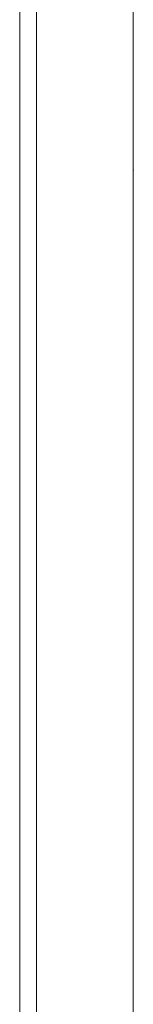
# Model space of a CAD drawing. Header units: millimetres. Extents: x -367720 to -162733, y 309172 to 337444.
# Tile 235 of 256: x -352331 to -352321, y 323652 to 323733. Entities that reach past the tile are written whole.
import ezdxf

# ---------------------------------------------------------------- set-up
doc = ezdxf.new("R2010")
doc.units = ezdxf.units.MM
doc.header["$LTSCALE"] = 10
doc.header["$MEASUREMENT"] = 0
doc.linetypes.add('ACAD_ISO03W100', pattern=[30, 12, -18])
doc.layers.get('0').update_dxf_attribs({"color": 255, "lineweight": 13})
for name, color, linetype, lineweight in [('VZ1', 6, 'Continuous', 18), ('vzt-přívod', 2, 'Continuous', 40), ('vzt-spiro', 50, 'Continuous', 5), ('vzt-čárkkovaná', 50, 'ACAD_ISO03W100', 9)]:
    doc.layers.add(name, color=color, linetype=linetype, lineweight=lineweight)
doc.styles.add('ROMANS', font='ROMANS.shx', dxfattribs={"height": 80})

# ---------------------------------------------------------------- blocks, each defined once
blk = doc.blocks.new('A$C4F8C5538')
at = {"layer": 'vzt-čárkkovaná'}
for q in [(-252.875, 125), (-252.875, 125), (-252.875, -125), (-252.875, -125)]:
    blk.add_line((-252.875, 0), q, dxfattribs=at)
blk = doc.blocks.new('A$C028E3DFD')
at = {"layer": 'vzt-spiro'}
for p, q in [((0, 129), (0, -129)), ((8, 129), (8, -129))]:
    blk.add_line(p, q, dxfattribs=at)
blk.add_point((0, 0), dxfattribs=at)
blk = doc.blocks.new('A$C44067DDB')
at = {"layer": 'vzt-čárkkovaná'}
blk.add_blockref('A$C4F8C5538', (13205.0379, 11100.785, 2272), dxfattribs=at)
at = {"layer": 'vzt-čárkkovaná', "xscale": -1}
blk.add_blockref('A$C028E3DFD', (12961.5379, 11100.785, 2272), dxfattribs=at)
at = {"layer": 'VZ1', "extrusion": (1.04009e-13, 1, -4.87544e-15), "style": 'ROMANS', "width": 0.8, "flags": 1}
for tag in ['KOTA', 'USEK', 'TVAR', 'POS', 'NB2', 'NB1', 'VS', 'LT', 'D']:
    blk.add_attdef(tag, (-111318.983, 5039.0799, 11669.1415), '', height=1, dxfattribs=at)
at = {"layer": 'VZ1', "extrusion": (1, -3.06152e-16, 0), "style": 'ROMANS', "width": 0.8, "flags": 1}
for tag in ['NB2', 'NB1', 'PRUTOK', 'USEK', 'KOTA', 'NAZEV', 'PRIRUBA2', 'POS', 'MATERIAL', 'PRUMER', 'PLOCHA', 'LT', 'UHEL', 'R', 'D', 'TVAR']:
    blk.add_attdef(tag, (11669.1415, 5039.0799, 111318.983), '', height=1, rotation=90, dxfattribs=at)
at = {"layer": 'VZ1', "extrusion": (-2.71917e-32, 1, -4.44089e-16), "style": 'ROMANS', "width": 0.8, "flags": 1}
for tag, p in [('MATERIAL', (-177204.9859, 2943.2966, 11491.6104)), ('PRIRUBA', (-177204.9859, 2943.2966, 11491.6104)), ('PRUTOK', (-177204.9859, 2943.2966, 11491.6104)), ('PLOCHA', (-177204.9859, 2943.2966, 11491.6104)), ('OBVOD', (-177204.9859, 2943.2966, 11491.6104)), ('NAZEV', (-177204.9859, 2943.2966, 11491.6104)), ('KOTA', (-177204.9859, 2943.2966, 11491.6104)), ('USEK', (-177204.9859, 2943.2966, 11491.6104)), ('TVAR', (-177204.9859, 2943.2966, 11491.6104)), ('NBN', (-177204.9859, 2943.2966, 11491.6104)), ('POS', (-177204.9859, 2943.2966, 11491.6104)), ('NB3', (-177204.9859, 2943.2966, 11491.6104)), ('VS', (-177204.9859, 2943.2966, 11491.6104)), ('LT', (-177204.9859, 2943.2966, 11491.6104)), ('B', (-177204.9859, 2943.2966, 11491.6104)), ('R', (-177204.9859, 2943.2966, 11491.6104)), ('A', (-177204.9859, 2943.2966, 11491.6104)), ('MATERIAL', (-11332.888, 6131.7212, 9501.275)), ('MATERIAL', (-11332.9671, 2943.2966, 9501.275)), ('PRIRUBA', (-11332.888, 6131.7212, 9501.275)), ('PRIRUBA', (-11332.9671, 2943.2966, 9501.275)), ('PRUTOK', (-11332.888, 6131.7212, 9501.275)), ('PRUTOK', (-11332.9671, 2943.2966, 9501.275)), ('PLOCHA', (-11332.888, 6131.7212, 9501.275)), ('PLOCHA', (-11332.9671, 2943.2966, 9501.275)), ('OBVOD', (-11332.888, 6131.7212, 9501.275)), ('OBVOD', (-11332.9671, 2943.2966, 9501.275)), ('NAZEV', (-11332.888, 6131.7212, 9501.275)), ('NAZEV', (-11332.9671, 2943.2966, 9501.275)), ('KOTA', (-11332.888, 6131.7212, 9501.275)), ('USEK', (-11332.888, 6131.7212, 9501.275)), ('KOTA', (-11332.9671, 2943.2966, 9501.275)), ('USEK', (-11332.9671, 2943.2966, 9501.275)), ('TVAR', (-11332.888, 6131.7212, 9501.275)), ('TVAR', (-11332.9671, 2943.2966, 9501.275)), ('NBN', (-11332.888, 6131.7212, 9501.275)), ('NBN', (-11332.9671, 2943.2966, 9501.275)), ('POS', (-11332.888, 6131.7212, 9501.275)), ('NB3', (-11332.888, 6131.7212, 9501.275)), ('POS', (-11332.9671, 2943.2966, 9501.275)), ('NB3', (-11332.9671, 2943.2966, 9501.275)), ('VS', (-11332.888, 6131.7212, 9501.275)), ('LT', (-11332.888, 6131.7212, 9501.275)), ('VS', (-11332.9671, 2943.2966, 9501.275)), ('LT', (-11332.9671, 2943.2966, 9501.275)), ('B', (-11332.888, 6131.7212, 9501.275)), ('R', (-11332.888, 6131.7212, 9501.275)), ('A', (-11332.888, 6131.7212, 9501.275)), ('B', (-11332.9671, 2943.2966, 9501.275)), ('R', (-11332.9671, 2943.2966, 9501.275)), ('A', (-11332.9671, 2943.2966, 9501.275)), ('MATERIAL', (-109446.9123, 2943.2966, 9501.275)), ('PRIRUBA', (-109446.9123, 2943.2966, 9501.275)), ('PRUTOK', (-109446.9123, 2943.2966, 9501.275)), ('PLOCHA', (-109446.9123, 2943.2966, 9501.275)), ('OBVOD', (-109446.9123, 2943.2966, 9501.275)), ('NAZEV', (-109446.9123, 2943.2966, 9501.275)), ('KOTA', (-109446.9123, 2943.2966, 9501.275)), ('USEK', (-109446.9123, 2943.2966, 9501.275)), ('TVAR', (-109446.9123, 2943.2966, 9501.275)), ('NBN', (-109446.9123, 2943.2966, 9501.275)), ('POS', (-109446.9123, 2943.2966, 9501.275)), ('NB3', (-109446.9123, 2943.2966, 9501.275)), ('VS', (-109446.9123, 2943.2966, 9501.275)), ('LT', (-109446.9123, 2943.2966, 9501.275)), ('B', (-109446.9123, 2943.2966, 9501.275)), ('R', (-109446.9123, 2943.2966, 9501.275)), ('A', (-109446.9123, 2943.2966, 9501.275))]:
    blk.add_attdef(tag, p, '', height=1, dxfattribs=at)
at = {"layer": 'VZ1', "extrusion": (-1, 0, 0), "style": 'ROMANS', "width": 0.8, "flags": 1}
for tag, p in [('NB3', (-11312.8354, 2943.2966, -178642.0188)), ('PRUTOK', (-11312.8354, 2943.2966, -178642.0188)), ('USEK', (-11312.8354, 2943.2966, -178642.0188)), ('VS', (-11312.8354, 2943.2966, -178642.0188)), ('NAZEV', (-11312.8354, 2943.2966, -178642.0188)), ('KOTA', (-11312.8354, 2943.2966, -178642.0188)), ('POS', (-11312.8354, 2943.2966, -178642.0188)), ('MATERIAL', (-11312.8354, 2943.2966, -178642.0188)), ('PRIRUBA', (-11312.8354, 2943.2966, -178642.0188)), ('PLOCHA', (-11312.8354, 2943.2966, -178642.0188)), ('OBVOD', (-11312.8354, 2943.2966, -178642.0188)), ('R', (-11312.8354, 2943.2966, -178642.0188)), ('LT', (-11312.8354, 2943.2966, -178642.0188)), ('B', (-11312.8354, 2943.2966, -178642.0188)), ('A', (-11312.8354, 2943.2966, -178642.0188)), ('TVAR', (-11312.8354, 2943.2966, -178642.0188)), ('NB3', (-9322.5, 6131.7212, -12769.9209)), ('PRUTOK', (-9322.5, 6131.7212, -12769.9209)), ('USEK', (-9322.5, 6131.7212, -12769.9209)), ('VS', (-9322.5, 6131.7212, -12769.9209)), ('NAZEV', (-9322.5, 6131.7212, -12769.9209)), ('KOTA', (-9322.5, 6131.7212, -12769.9209)), ('POS', (-9322.5, 6131.7212, -12769.9209)), ('MATERIAL', (-9322.5, 6131.7212, -12769.9209)), ('PRIRUBA', (-9322.5, 6131.7212, -12769.9209)), ('PLOCHA', (-9322.5, 6131.7212, -12769.9209)), ('OBVOD', (-9322.5, 6131.7212, -12769.9209)), ('R', (-9322.5, 6131.7212, -12769.9209)), ('LT', (-9322.5, 6131.7212, -12769.9209)), ('B', (-9322.5, 6131.7212, -12769.9209)), ('A', (-9322.5, 6131.7212, -12769.9209)), ('TVAR', (-9322.5, 6131.7212, -12769.9209)), ('NB3', (-9322.5, 2943.2966, -12770)), ('PRUTOK', (-9322.5, 2943.2966, -12770)), ('USEK', (-9322.5, 2943.2966, -12770)), ('VS', (-9322.5, 2943.2966, -12770)), ('NAZEV', (-9322.5, 2943.2966, -12770)), ('KOTA', (-9322.5, 2943.2966, -12770)), ('POS', (-9322.5, 2943.2966, -12770)), ('MATERIAL', (-9322.5, 2943.2966, -12770)), ('PRIRUBA', (-9322.5, 2943.2966, -12770)), ('PLOCHA', (-9322.5, 2943.2966, -12770)), ('OBVOD', (-9322.5, 2943.2966, -12770)), ('R', (-9322.5, 2943.2966, -12770)), ('LT', (-9322.5, 2943.2966, -12770)), ('B', (-9322.5, 2943.2966, -12770)), ('A', (-9322.5, 2943.2966, -12770)), ('TVAR', (-9322.5, 2943.2966, -12770)), ('NB3', (-9322.5, 2943.2966, -110883.9452)), ('PRUTOK', (-9322.5, 2943.2966, -110883.9452)), ('USEK', (-9322.5, 2943.2966, -110883.9452)), ('VS', (-9322.5, 2943.2966, -110883.9452)), ('NAZEV', (-9322.5, 2943.2966, -110883.9452)), ('KOTA', (-9322.5, 2943.2966, -110883.9452)), ('POS', (-9322.5, 2943.2966, -110883.9452)), ('MATERIAL', (-9322.5, 2943.2966, -110883.9452)), ('PRIRUBA', (-9322.5, 2943.2966, -110883.9452)), ('PLOCHA', (-9322.5, 2943.2966, -110883.9452)), ('OBVOD', (-9322.5, 2943.2966, -110883.9452)), ('R', (-9322.5, 2943.2966, -110883.9452)), ('LT', (-9322.5, 2943.2966, -110883.9452)), ('B', (-9322.5, 2943.2966, -110883.9452)), ('A', (-9322.5, 2943.2966, -110883.9452)), ('TVAR', (-9322.5, 2943.2966, -110883.9452))]:
    blk.add_attdef(tag, p, '', height=1, rotation=270, dxfattribs=at)
at = {"layer": 'VZ1', "extrusion": (1, -2.32324e-14, 0), "style": 'ROMANS', "width": 0.8, "flags": 1}
for tag in ['NB2', 'NB1', 'PRUTOK', 'USEK', 'KOTA', 'NAZEV', 'PRIRUBA2', 'POS', 'MATERIAL', 'PRUMER', 'PLOCHA', 'LT', 'UHEL', 'R', 'D', 'TVAR']:
    blk.add_attdef(tag, (11224.1742, 2147.9426, 13745.0379), '', height=1, rotation=270, dxfattribs=at)
at = {"layer": 'VZ1', "extrusion": (-1.83691e-16, -1, 0), "style": 'ROMANS', "width": 0.8, "flags": 1}
for tag in ['POZNAMKA', 'NB2', 'NB1', 'DATA-HODNOTA', 'DATA-KLIC', 'PRUTOK', 'USEK', 'DRUHTLUM', 'ZETA', 'PR', 'TYP', 'NAZEV', 'POS', 'VETA']:
    blk.add_attdef(tag, (111863.9472, 3000, -10940.785), '', height=1, dxfattribs=at)
at = {"layer": 'VZ1', "extrusion": (0, 1, -1.26974e-15), "style": 'ROMANS', "width": 0.8, "flags": 1}
for tag in ['PRIRUBA2', 'MATERIAL', 'PRUMER', 'IZOLACE', 'PRUTOK', 'PLOCHA', 'NASTCE', 'NAZEV', 'KOTA', 'USEK', 'TVAR', 'POS', 'NB2', 'NB1', 'VS', 'LT', 'D']:
    blk.add_attdef(tag, (-111858.983, 2389.3275, 10075), '', height=1, dxfattribs=at)
at = {"layer": 'VZ1', "style": 'ROMANS', "width": 0.8, "flags": 1}
for tag in ['VS', 'OBVOD', 'A1', 'TVAR', 'USEK', 'IZOLACE', 'NASTCE', 'PRUTOK', 'KOTA', 'POS', 'PRIRUBA', 'PLOCHA', 'NB2', 'NB1', 'NAZEV', 'MATERIAL', 'LT', 'B1']:
    blk.add_attdef(tag, (12740, 9530), '', height=1, rotation=270, dxfattribs=at)
at = {"layer": 'VZ1', "extrusion": (0, -1, 0), "style": 'ROMANS', "width": 0.8, "flags": 1}
for tag, p in [('NBN', (179201.405, 2639.0523, -9490.3354)), ('NB3', (179201.405, 2639.0523, -9490.3354)), ('PRUTOK', (179201.405, 2639.0523, -9490.3354)), ('USEK', (179201.405, 2639.0523, -9490.3354)), ('VS', (179201.405, 2639.0523, -9490.3354)), ('NAZEV', (179201.405, 2639.0523, -9490.3354)), ('KOTA', (179201.405, 2639.0523, -9490.3354)), ('POS', (179201.405, 2639.0523, -9490.3354)), ('MATERIAL', (179201.405, 2639.0523, -9490.3354)), ('PRIRUBA', (179201.405, 2639.0523, -9490.3354)), ('PLOCHA', (179201.405, 2639.0523, -9490.3354)), ('OBVOD', (179201.405, 2639.0523, -9490.3354)), ('R', (179201.405, 2639.0523, -9490.3354)), ('LT', (179201.405, 2639.0523, -9490.3354)), ('B', (179201.405, 2639.0523, -9490.3354)), ('A', (179201.405, 2639.0523, -9490.3354)), ('TVAR', (179201.405, 2639.0523, -9490.3354)), ('NBN', (13329.3863, 2639.0523, -7500)), ('NB3', (13329.3863, 2639.0523, -7500)), ('PRUTOK', (13329.3863, 2639.0523, -7500)), ('USEK', (13329.3863, 2639.0523, -7500)), ('VS', (13329.3863, 2639.0523, -7500)), ('NAZEV', (13329.3863, 2639.0523, -7500)), ('KOTA', (13329.3863, 2639.0523, -7500)), ('POS', (13329.3863, 2639.0523, -7500)), ('MATERIAL', (13329.3863, 2639.0523, -7500)), ('PRIRUBA', (13329.3863, 2639.0523, -7500)), ('PLOCHA', (13329.3863, 2639.0523, -7500)), ('OBVOD', (13329.3863, 2639.0523, -7500)), ('R', (13329.3863, 2639.0523, -7500)), ('LT', (13329.3863, 2639.0523, -7500)), ('B', (13329.3863, 2639.0523, -7500)), ('A', (13329.3863, 2639.0523, -7500)), ('TVAR', (13329.3863, 2639.0523, -7500)), ('TVAR', (111443.3315, 2639.0523, -7500)), ('A', (111443.3315, 2639.0523, -7500)), ('B', (111443.3315, 2639.0523, -7500)), ('LT', (111443.3315, 2639.0523, -7500)), ('R', (111443.3315, 2639.0523, -7500)), ('OBVOD', (111443.3315, 2639.0523, -7500)), ('PLOCHA', (111443.3315, 2639.0523, -7500)), ('PRIRUBA', (111443.3315, 2639.0523, -7500)), ('MATERIAL', (111443.3315, 2639.0523, -7500)), ('POS', (111443.3315, 2639.0523, -7500)), ('KOTA', (111443.3315, 2639.0523, -7500)), ('NAZEV', (111443.3315, 2639.0523, -7500)), ('VS', (111443.3315, 2639.0523, -7500)), ('USEK', (111443.3315, 2639.0523, -7500)), ('PRUTOK', (111443.3315, 2639.0523, -7500)), ('NB3', (111443.3315, 2639.0523, -7500)), ('NBN', (111443.3315, 2639.0523, -7500)), ('NBN', (111443.3315, 2639.0523, -7500)), ('NB3', (111443.3315, 2639.0523, -7500)), ('PRUTOK', (111443.3315, 2639.0523, -7500)), ('USEK', (111443.3315, 2639.0523, -7500)), ('VS', (111443.3315, 2639.0523, -7500)), ('NAZEV', (111443.3315, 2639.0523, -7500)), ('KOTA', (111443.3315, 2639.0523, -7500)), ('POS', (111443.3315, 2639.0523, -7500)), ('MATERIAL', (111443.3315, 2639.0523, -7500)), ('PRIRUBA', (111443.3315, 2639.0523, -7500)), ('PLOCHA', (111443.3315, 2639.0523, -7500)), ('OBVOD', (111443.3315, 2639.0523, -7500)), ('R', (111443.3315, 2639.0523, -7500)), ('LT', (111443.3315, 2639.0523, -7500)), ('B', (111443.3315, 2639.0523, -7500)), ('A', (111443.3315, 2639.0523, -7500)), ('TVAR', (111443.3315, 2639.0523, -7500))]:
    blk.add_attdef(tag, p, '', height=1, rotation=90, dxfattribs=at)
at = {"layer": 'VZ1', "extrusion": (2.83287e-14, -1, 0), "style": 'ROMANS', "width": 0.8, "flags": 1}
for tag, p in [('IZOLACE', (4619.6938, 3000, -5099.5832)), ('NASTCE', (4619.6938, 3000, -5099.5832)), ('NB2', (4619.6938, 3000, -5099.5832)), ('NB1', (4619.6938, 3000, -5099.5832)), ('VS', (4619.6938, 3000, -5099.5832)), ('PRUTOK', (4619.6938, 3000, -5099.5832)), ('USEK', (4619.6938, 3000, -5099.5832)), ('KOTA', (4619.6938, 3000, -5099.5832)), ('NAZEV', (4619.6938, 3000, -5099.5832)), ('PRIRUBA2', (4619.6938, 3000, -5099.5832)), ('POS', (4619.6938, 3000, -5099.5832)), ('MATERIAL', (4619.6938, 3000, -5099.5832)), ('PRUMER', (4619.6938, 3000, -5099.5832)), ('PLOCHA', (4619.6938, 3000, -5099.5832)), ('LT', (4619.6938, 3000, -5099.5832)), ('D', (4619.6938, 3000, -5099.5832)), ('TVAR', (4619.6938, 3000, -5099.5832)), ('IZOLACE', (102733.639, 3000, -4512.6709)), ('NASTCE', (102733.639, 3000, -4512.6709)), ('NB2', (102733.639, 3000, -4512.6709)), ('NB1', (102733.639, 3000, -4512.6709)), ('VS', (102733.639, 3000, -4512.6709)), ('PRUTOK', (102733.639, 3000, -4512.6709)), ('USEK', (102733.639, 3000, -4512.6709)), ('KOTA', (102733.639, 3000, -4512.6709)), ('NAZEV', (102733.639, 3000, -4512.6709)), ('PRIRUBA2', (102733.639, 3000, -4512.6709)), ('POS', (102733.639, 3000, -4512.6709)), ('MATERIAL', (102733.639, 3000, -4512.6709)), ('PRUMER', (102733.639, 3000, -4512.6709)), ('PLOCHA', (102733.639, 3000, -4512.6709)), ('LT', (102733.639, 3000, -4512.6709)), ('D', (102733.639, 3000, -4512.6709)), ('TVAR', (102733.639, 3000, -4512.6709))]:
    blk.add_attdef(tag, p, '', height=1, dxfattribs=at)
at = {"layer": 'vzt-přívod', "lineweight": 30, "extrusion": (-1, 0, 0), "style": 'ROMANS', "width": 0.8, "flags": 1}
for p in [(-11312.8354, 2943.2966, -178642.0188), (-9322.5, 6131.7212, -12769.9209), (-9322.5, 2943.2966, -12770), (-9322.5, 2943.2966, -110883.9452)]:
    blk.add_attdef('NBN', p, '', height=1, rotation=270, dxfattribs=at)
at = {"layer": 'vzt-přívod', "lineweight": 30, "extrusion": (0.707107, 0.707107, 0), "style": 'ROMANS', "width": 0.8, "flags": 1}
for tag, p in [('PRIRUBA2', (-1079.1254, 2936.5022, 15975.6328)), ('MATERIAL', (-1079.1254, 2936.5022, 15975.6328)), ('PRIRUBA2', (-70456.1614, 2936.5022, 85352.6688)), ('MATERIAL', (-70456.1614, 2936.5022, 85352.6688)), ('PRUMER', (-1079.1254, 2936.5022, 15975.6328)), ('IZOLACE', (-1079.1254, 2936.5022, 15975.6328)), ('PRUTOK', (-1079.1254, 2936.5022, 15975.6328)), ('PLOCHA', (-1079.1254, 2936.5022, 15975.6328)), ('NASTCE', (-1079.1254, 2936.5022, 15975.6328)), ('PRUMER', (-70456.1614, 2936.5022, 85352.6688)), ('IZOLACE', (-70456.1614, 2936.5022, 85352.6688)), ('PRUTOK', (-70456.1614, 2936.5022, 85352.6688)), ('PLOCHA', (-70456.1614, 2936.5022, 85352.6688)), ('NASTCE', (-70456.1614, 2936.5022, 85352.6688)), ('NAZEV', (-1079.1254, 2936.5022, 15975.6328)), ('KOTA', (-1079.1254, 2936.5022, 15975.6328)), ('USEK', (-1079.1254, 2936.5022, 15975.6328)), ('TVAR', (-1079.1254, 2936.5022, 15975.6328)), ('NAZEV', (-70456.1614, 2936.5022, 85352.6688)), ('KOTA', (-70456.1614, 2936.5022, 85352.6688)), ('USEK', (-70456.1614, 2936.5022, 85352.6688)), ('TVAR', (-70456.1614, 2936.5022, 85352.6688)), ('POS', (-1079.1254, 2936.5022, 15975.6328)), ('NB2', (-1079.1254, 2936.5022, 15975.6328)), ('NB1', (-1079.1254, 2936.5022, 15975.6328)), ('VS', (-1079.1254, 2936.5022, 15975.6328)), ('LT', (-1079.1254, 2936.5022, 15975.6328)), ('POS', (-70456.1614, 2936.5022, 85352.6688)), ('NB2', (-70456.1614, 2936.5022, 85352.6688)), ('NB1', (-70456.1614, 2936.5022, 85352.6688)), ('VS', (-70456.1614, 2936.5022, 85352.6688)), ('LT', (-70456.1614, 2936.5022, 85352.6688)), ('D', (-1079.1254, 2936.5022, 15975.6328)), ('D', (-70456.1614, 2936.5022, 85352.6688))]:
    blk.add_attdef(tag, p, '', height=1, dxfattribs=at)
at = {"layer": 'vzt-přívod', "lineweight": 30, "style": 'ROMANS', "width": 0.8, "flags": 1}
for tag, p in [('USEK', (11882.7585, 10460.1981, 2936.5022)), ('UHEL', (11882.7585, 10460.1981, 2936.5022)), ('PRUTOK', (11882.7585, 10460.1981, 2936.5022)), ('KOTA', (11882.7585, 10460.1981, 2936.5022)), ('PRIRUBA2', (11882.7585, 10460.1981, 2936.5022)), ('POS', (11882.7585, 10460.1981, 2936.5022)), ('PRUMER', (11882.7585, 10460.1981, 2936.5022)), ('PLOCHA', (11882.7585, 10460.1981, 2936.5022)), ('TVAR', (11882.7585, 10460.1981, 2936.5022)), ('NB2', (11882.7585, 10460.1981, 2936.5022)), ('NB1', (11882.7585, 10460.1981, 2936.5022)), ('NAZEV', (11882.7585, 10460.1981, 2936.5022)), ('MATERIAL', (11882.7585, 10460.1981, 2936.5022)), ('LT', (11882.7585, 10460.1981, 2936.5022)), ('R', (11882.7585, 10460.1981, 2936.5022)), ('D', (11882.7585, 10460.1981, 2936.5022)), ('USEK', (109996.7036, 10460.1981, 2936.5022)), ('UHEL', (109996.7036, 10460.1981, 2936.5022)), ('PRUTOK', (109996.7036, 10460.1981, 2936.5022)), ('KOTA', (109996.7036, 10460.1981, 2936.5022)), ('PRIRUBA2', (109996.7036, 10460.1981, 2936.5022)), ('POS', (109996.7036, 10460.1981, 2936.5022)), ('PRUMER', (109996.7036, 10460.1981, 2936.5022)), ('PLOCHA', (109996.7036, 10460.1981, 2936.5022)), ('TVAR', (109996.7036, 10460.1981, 2936.5022)), ('NB2', (109996.7036, 10460.1981, 2936.5022)), ('NB1', (109996.7036, 10460.1981, 2936.5022)), ('NAZEV', (109996.7036, 10460.1981, 2936.5022)), ('MATERIAL', (109996.7036, 10460.1981, 2936.5022)), ('LT', (109996.7036, 10460.1981, 2936.5022)), ('R', (109996.7036, 10460.1981, 2936.5022)), ('D', (109996.7036, 10460.1981, 2936.5022))]:
    blk.add_attdef(tag, p, '', height=1, rotation=270, dxfattribs=at)
at = {"layer": 'vzt-přívod', "lineweight": 30, "extrusion": (-1, 0, 1.77636e-15), "style": 'ROMANS', "width": 0.8, "flags": 1}
for tag in ['IZOLACE', 'NASTCE', 'NB2', 'NB1', 'VS', 'PRUTOK', 'USEK', 'KOTA', 'NAZEV', 'POS', 'MATERIAL', 'PRIRUBA', 'PLOCHA', 'OBVOD', 'LT', 'B1', 'A1', 'TVAR']:
    blk.add_attdef(tag, (-9530, 2813.2966, -12620), '', height=1, dxfattribs=at)

msp = doc.modelspace()

# ---------------------------------------------------------------- block references
msp.add_blockref('A$C44067DDB', (-365282.859, 312620.055))

doc.saveas('drawing.dxf')
